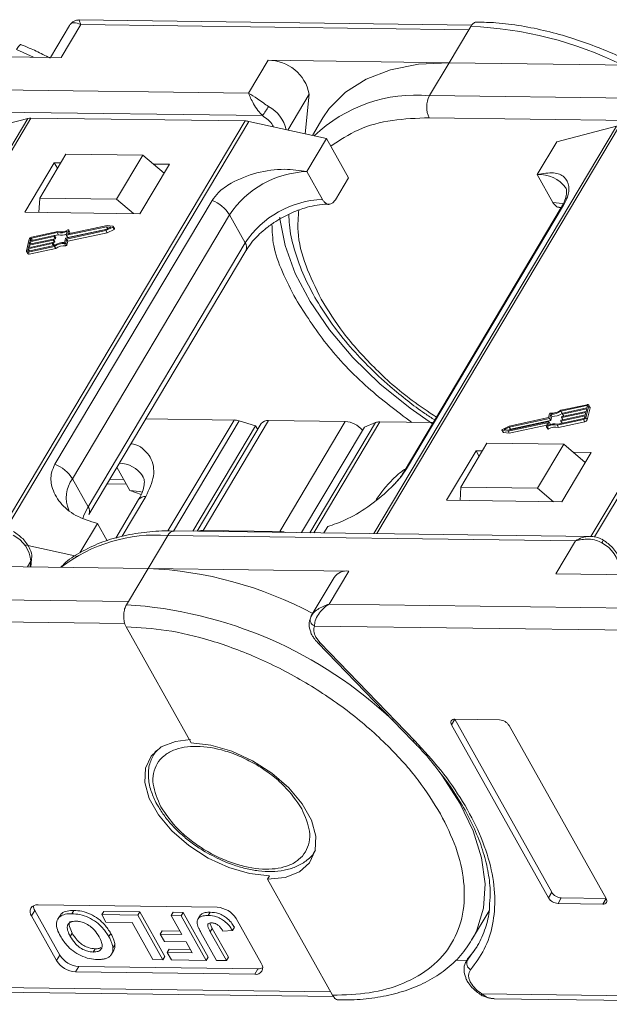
# Model space of a CAD drawing. Header units: millimetres. Extents: x 3199 to 4123, y -210 to 442.
# Tile 23 of 39: x 3678 to 3716, y 260 to 323. Entities that reach past the tile are written whole.
import ezdxf

# ---------------------------------------------------------------- set-up
doc = ezdxf.new("R2010")
doc.units = ezdxf.units.MM

msp = doc.modelspace()

# ---------------------------------------------------------------- linework, layer by layer
at = {"color": 7, "linetype": 'Continuous', "lineweight": 15}
for p, q in [((3706.796, 322.694), (3681.741, 323.024)), ((3681.144, 322.68), (3679.926, 320.634)), ((3680.602, 320.625), (3681.855, 322.73)), ((3681.855, 322.73), (3706.611, 322.403)), ((3706.611, 322.403), (3705.358, 320.298)), ((3706.736, 322.614), (3706.611, 322.403)), ((3678.847, 320.648), (3677.758, 321.138)), ((3667.804, 320.794), (3680.602, 320.625)), ((3693.81, 320.451), (3692.558, 318.346)), ((3705.358, 320.298), (3693.81, 320.451)), ((3704.106, 318.194), (3705.358, 320.298)), ((3705.358, 320.298), (3718.157, 320.13)), ((3692.558, 318.346), (3666.551, 318.689)), ((3695.056, 316.001), (3696.421, 318.295)), ((3696.421, 318.295), (3696.161, 315.757)), ((3730.112, 317.851), (3704.106, 318.194)), ((3678.478, 316.739), (3663.006, 290.744)), ((3663.192, 290.742), (3678.679, 316.761)), ((3693.452, 316.92), (3666.532, 317.275)), ((3674.678, 315.753), (3678.478, 316.739)), ((3678.679, 316.761), (3692.339, 316.581)), ((3697.301, 316.78), (3696.63, 315.653)), ((3731.006, 316.425), (3704.087, 316.78)), ((3692.339, 316.581), (3676.85, 290.556)), ((3677.081, 290.533), (3692.568, 316.553)), ((3692.568, 316.553), (3697.537, 315.451)), ((3716.033, 316.243), (3700.561, 290.249)), ((3700.747, 290.246), (3716.234, 316.266)), ((3712.232, 315.258), (3716.033, 316.243)), ((3729.894, 316.086), (3714.404, 290.061)), ((3697.537, 315.451), (3696.284, 313.347)), ((3697.537, 315.451), (3698.933, 312.958)), ((3714.635, 290.037), (3730.123, 316.058)), ((3710.98, 313.153), (3712.232, 315.258)), ((3680.907, 314.469), (3679.237, 311.663)), ((3685.806, 314.404), (3680.907, 314.469)), ((3684.135, 311.598), (3685.806, 314.404)), ((3685.806, 314.404), (3687.169, 313.239)), ((3680.165, 313.913), (3678.286, 310.756)), ((3680.573, 313.908), (3680.165, 313.913)), ((3680.165, 313.913), (3680.364, 313.557)), ((3685.633, 310.659), (3687.513, 313.816)), ((3687.513, 313.816), (3686.478, 313.83)), ((3697.281, 311.565), (3696.284, 313.347)), ((3698.098, 311.555), (3698.933, 312.958)), ((3710.98, 313.153), (3711.977, 311.372)), ((3679.237, 311.663), (3679.182, 310.744)), ((3684.135, 311.598), (3679.237, 311.663)), ((3690.23, 311.512), (3680.208, 294.673)), ((3685.227, 310.664), (3684.135, 311.598)), ((3712.51, 311.054), (3702.488, 294.216)), ((3702.64, 294.378), (3712.662, 311.216)), ((3712.372, 311.063), (3712.504, 311.061)), ((3678.286, 310.756), (3685.633, 310.659)), ((3681.326, 293.745), (3691.348, 310.583)), ((3692.345, 308.802), (3691.348, 310.583)), ((3683.503, 309.833), (3680.948, 309.284)), ((3683.535, 309.901), (3681.048, 309.366)), ((3683.457, 309.643), (3683.779, 309.803)), ((3683.459, 309.584), (3683.897, 309.8)), ((3683.779, 309.803), (3683.503, 309.833)), ((3683.576, 309.702), (3683.503, 309.833)), ((3683.911, 309.859), (3683.535, 309.901)), ((3683.897, 309.8), (3683.977, 309.658)), ((3684.008, 309.707), (3683.929, 309.849)), ((3680.147, 309.202), (3678.609, 308.872)), ((3678.625, 308.935), (3680.162, 309.266)), ((3680.36, 309.458), (3678.705, 309.103)), ((3680.402, 309.528), (3678.72, 309.166)), ((3680.226, 309.06), (3680.147, 309.202)), ((3680.179, 309.254), (3680.172, 309.223)), ((3680.251, 309.08), (3680.172, 309.223)), ((3680.258, 309.119), (3680.178, 309.261)), ((3680.179, 309.26), (3680.44, 309.316)), ((3680.259, 309.112), (3680.179, 309.254)), ((3680.44, 309.316), (3680.36, 309.458)), ((3680.902, 309.094), (3683.457, 309.643)), ((3680.931, 309.296), (3680.989, 309.541)), ((3680.931, 309.289), (3681.011, 309.146)), ((3681.028, 309.142), (3680.948, 309.284)), ((3680.951, 309.045), (3683.459, 309.584)), ((3681.028, 309.142), (3683.531, 309.68)), ((3681.086, 309.606), (3681.031, 309.377)), ((3681.031, 308.902), (3683.539, 309.441)), ((3681.037, 309.366), (3681.031, 309.377)), ((3681.164, 309.478), (3681.084, 309.62)), ((3681.086, 309.606), (3681.165, 309.464)), ((3681.147, 309.387), (3681.165, 309.464)), ((3683.539, 309.441), (3683.459, 309.584)), ((3683.539, 309.441), (3683.977, 309.658)), ((3678.57, 309.044), (3678.388, 308.283)), ((3678.492, 308.216), (3680.174, 308.577)), ((3680.04, 308.759), (3678.503, 308.428)), ((3678.507, 308.279), (3680.163, 308.635)), ((3678.518, 308.492), (3680.055, 308.822)), ((3678.556, 308.65), (3678.518, 308.492)), ((3680.093, 308.98), (3678.556, 308.65)), ((3678.631, 308.516), (3678.556, 308.65)), ((3678.571, 308.713), (3680.109, 309.044)), ((3678.609, 308.872), (3678.571, 308.713)), ((3678.685, 308.738), (3678.609, 308.872)), ((3678.655, 309.062), (3678.625, 308.935)), ((3678.715, 308.955), (3678.655, 309.062)), ((3678.705, 309.103), (3678.78, 308.969)), ((3680.115, 308.625), (3680.04, 308.759)), ((3680.073, 308.811), (3680.065, 308.779)), ((3680.145, 308.637), (3680.065, 308.779)), ((3680.152, 308.675), (3680.072, 308.818)), ((3680.073, 308.816), (3680.173, 308.838)), ((3680.152, 308.668), (3680.073, 308.811)), ((3680.173, 308.838), (3680.093, 308.98)), ((3680.126, 309.033), (3680.118, 309.001)), ((3680.198, 308.858), (3680.118, 309.001)), ((3680.205, 308.897), (3680.125, 309.039)), ((3680.126, 309.038), (3680.226, 309.06)), ((3680.206, 308.89), (3680.126, 309.033)), ((3680.145, 308.637), (3680.152, 308.668)), ((3680.254, 308.435), (3680.174, 308.577)), ((3680.198, 308.858), (3680.206, 308.89)), ((3680.251, 309.08), (3680.259, 309.112)), ((3680.819, 308.829), (3680.877, 309.074)), ((3680.825, 308.758), (3680.904, 308.615)), ((3680.892, 308.8), (3680.951, 309.045)), ((3680.972, 308.657), (3680.892, 308.8)), ((3681.031, 308.902), (3680.951, 309.045)), ((3680.972, 308.657), (3681.031, 308.902)), ((3692.345, 308.802), (3682.323, 291.964)), ((3678.392, 308.242), (3678.472, 308.099)), ((3678.503, 308.428), (3678.473, 308.302)), ((3678.473, 308.302), (3678.485, 308.279)), ((3678.572, 308.073), (3678.492, 308.216)), ((3678.578, 308.294), (3678.503, 308.428)), ((3678.572, 308.073), (3680.254, 308.435)), ((3682.366, 291.463), (3692.388, 308.301)), ((3714.159, 298.474), (3712.477, 298.113)), ((3711.759, 297.891), (3711.7, 297.645)), ((3711.833, 297.861), (3711.774, 297.616)), ((3711.912, 297.719), (3711.833, 297.861)), ((3714.144, 298.411), (3712.489, 298.055)), ((3712.568, 297.913), (3712.489, 298.055)), ((3714.08, 297.977), (3712.543, 297.646)), ((3712.558, 297.71), (3714.095, 298.04)), ((3712.568, 297.913), (3712.589, 297.917)), ((3712.579, 297.879), (3712.586, 297.911)), ((3712.579, 297.872), (3712.658, 297.731)), ((3714.133, 298.198), (3712.596, 297.868)), ((3712.671, 297.734), (3712.596, 297.868)), ((3712.611, 297.931), (3714.148, 298.262)), ((3714.042, 297.818), (3714.08, 297.977)), ((3714.081, 297.646), (3714.263, 298.407)), ((3714.095, 298.04), (3714.133, 298.198)), ((3714.172, 298.361), (3714.144, 298.411)), ((3714.148, 298.262), (3714.179, 298.388)), ((3714.161, 297.504), (3714.343, 298.264)), ((3714.339, 298.306), (3714.259, 298.448)), ((3714.263, 298.407), (3714.343, 298.264)), ((3686.001, 297.569), (3691.631, 297.495)), ((3691.631, 297.495), (3687.419, 290.417)), ((3687.775, 290.404), (3691.963, 297.44)), ((3693.369, 297.265), (3689.282, 290.398)), ((3689.654, 290.45), (3693.83, 297.466)), ((3693.008, 297.123), (3691.963, 297.44)), ((3693.83, 297.466), (3698.728, 297.401)), ((3698.728, 297.401), (3694.552, 290.385)), ((3700.652, 297.326), (3696.472, 290.303)), ((3696.716, 290.299), (3700.926, 297.372)), ((3700.652, 297.326), (3699.948, 297.032)), ((3700.926, 297.372), (3704.34, 297.327)), ((3709.116, 296.79), (3711.603, 297.324)), ((3709.149, 296.857), (3711.703, 297.406)), ((3711.7, 297.645), (3709.192, 297.106)), ((3711.749, 297.596), (3709.194, 297.047)), ((3709.274, 296.904), (3711.829, 297.453)), ((3711.566, 297.084), (3711.621, 297.313)), ((3711.617, 297.299), (3711.603, 297.324)), ((3711.721, 297.394), (3711.662, 297.15)), ((3711.8, 297.259), (3711.72, 297.401)), ((3711.8, 297.252), (3711.721, 297.394)), ((3711.829, 297.453), (3711.749, 297.596)), ((3711.854, 297.474), (3711.774, 297.616)), ((3711.788, 297.2), (3711.8, 297.252)), ((3711.854, 297.474), (3711.912, 297.719)), ((3712.249, 297.163), (3713.931, 297.524)), ((3712.291, 297.232), (3713.946, 297.587)), ((3712.329, 297.02), (3714.011, 297.382)), ((3712.472, 297.436), (3712.48, 297.467)), ((3712.473, 297.429), (3712.552, 297.288)), ((3714.027, 297.755), (3712.49, 297.425)), ((3712.565, 297.29), (3712.49, 297.425)), ((3712.505, 297.488), (3714.042, 297.818)), ((3712.525, 297.658), (3712.533, 297.689)), ((3712.526, 297.651), (3712.605, 297.509)), ((3712.618, 297.512), (3712.543, 297.646)), ((3713.931, 297.524), (3714.011, 297.382)), ((3713.996, 297.628), (3714.027, 297.755)), ((3714.161, 297.504), (3714.081, 297.646)), ((3693.008, 297.123), (3689.007, 290.401)), ((3693.142, 296.884), (3693.008, 297.123)), ((3695.947, 290.31), (3699.948, 297.032)), ((3708.723, 296.841), (3708.802, 296.699)), ((3708.74, 296.831), (3709.116, 296.79)), ((3708.82, 296.689), (3708.74, 296.831)), ((3709.192, 297.106), (3708.754, 296.89)), ((3708.82, 296.689), (3709.196, 296.647)), ((3709.194, 297.047), (3708.872, 296.887)), ((3708.872, 296.887), (3709.149, 296.857)), ((3709.196, 296.647), (3709.116, 296.79)), ((3709.274, 296.904), (3709.194, 297.047)), ((3709.196, 296.647), (3711.584, 297.16)), ((3709.2, 296.868), (3709.274, 296.904)), ((3711.567, 297.07), (3711.647, 296.927)), ((3711.699, 296.926), (3711.619, 297.068)), ((3712.329, 297.02), (3712.249, 297.163)), ((3707.771, 296.013), (3706.101, 293.206)), ((3712.67, 295.948), (3707.771, 296.013)), ((3707.071, 295.527), (3705.192, 292.37)), ((3707.479, 295.521), (3707.071, 295.527)), ((3707.071, 295.527), (3707.27, 295.171)), ((3710.999, 293.142), (3712.67, 295.948)), ((3712.539, 292.273), (3714.419, 295.43)), ((3712.67, 295.948), (3714.033, 294.782)), ((3714.419, 295.43), (3713.258, 295.445)), ((3684.159, 294.475), (3684.992, 292.986)), ((3681.326, 293.745), (3682.323, 291.964)), ((3683.704, 293.71), (3684.594, 293.698)), ((3683.531, 293.419), (3684.759, 293.403)), ((3684.992, 292.986), (3685.701, 292.733)), ((3706.05, 292.358), (3706.101, 293.206)), ((3706.101, 293.206), (3710.999, 293.142)), ((3712.008, 292.28), (3710.999, 293.142)), ((3685.548, 292.418), (3684.082, 289.957)), ((3684.495, 290.078), (3686.008, 292.619)), ((3705.192, 292.37), (3712.539, 292.273)), ((3681.804, 289.018), (3682.921, 290.895)), ((3682.921, 290.895), (3683.541, 289.789)), ((3714.346, 290.067), (3687.814, 290.417)), ((3694.552, 290.385), (3689.654, 290.45)), ((3697.372, 290.291), (3697.617, 290.702)), ((3686.149, 288.025), (3687.402, 290.129)), ((3687.402, 290.129), (3713.408, 289.786)), ((3713.408, 289.786), (3712.156, 287.682)), ((3678.296, 289.538), (3681.669, 288.79)), ((3678.465, 288.126), (3678.673, 288.476)), ((3678.673, 288.476), (3678.637, 288.124)), ((3678.668, 288.123), (3678.718, 288.608)), ((3674.601, 288.177), (3686.149, 288.025)), ((3686.149, 288.025), (3684.896, 285.92)), ((3698.947, 287.856), (3686.149, 288.025)), ((3697.695, 285.751), (3698.947, 287.856)), ((3698.026, 287.454), (3696.564, 284.997)), ((3712.156, 287.682), (3723.704, 287.529)), ((3684.896, 285.92), (3660.14, 286.246)), ((3684.896, 285.92), (3684.771, 285.709)), ((3722.451, 285.425), (3697.695, 285.751)), ((3659.208, 284.844), (3684.666, 284.509)), ((3696.584, 285.029), (3696.488, 284.781)), ((3684.752, 284.295), (3688.901, 276.885)), ((3696.763, 284.349), (3722.221, 284.013)), ((3697.125, 283.278), (3696.85, 283.641)), ((3696.975, 283.281), (3703.019, 277.031)), ((3703.17, 277.027), (3697.125, 283.278)), ((3705.512, 278.045), (3705.721, 278.396)), ((3708.579, 278.359), (3705.721, 278.396)), ((3705.721, 278.396), (3711.904, 267.353)), ((3705.512, 278.045), (3711.695, 267.002)), ((3715.369, 266.953), (3709.186, 277.997)), ((3703.008, 277.026), (3703.149, 276.885)), ((3686.628, 276.364), (3686.512, 276.169)), ((3686.512, 276.169), (3686.553, 276.234)), ((3686.553, 276.234), (3686.679, 276.408)), ((3696.824, 270.032), (3696.775, 269.953)), ((3693.892, 268.404), (3693.767, 268.193)), ((3693.767, 268.193), (3697.915, 260.783)), ((3711.695, 267.002), (3711.904, 267.353)), ((3690.559, 266.397), (3679.129, 266.547)), ((3712.303, 266.64), (3712.511, 266.991)), ((3712.303, 266.64), (3715.16, 266.603)), ((3712.511, 266.991), (3715.369, 266.953)), ((3715.16, 266.603), (3715.369, 266.953)), ((3678.712, 265.846), (3678.92, 266.196)), ((3678.712, 265.846), (3680.307, 262.996)), ((3678.92, 266.196), (3680.516, 263.346)), ((3680.512, 265.85), (3680.387, 265.639)), ((3681.407, 266.2), (3681.282, 265.989)), ((3683.191, 265.928), (3683.317, 266.138)), ((3683.191, 265.928), (3683.457, 265.453)), ((3685.494, 265.898), (3683.191, 265.928)), ((3683.317, 266.138), (3685.619, 266.108)), ((3685.619, 266.108), (3685.494, 265.898)), ((3687.089, 263.048), (3685.494, 265.898)), ((3685.619, 266.108), (3687.215, 263.258)), ((3687.629, 265.869), (3687.754, 266.08)), ((3687.629, 265.869), (3688.304, 264.664)), ((3688.257, 265.861), (3687.629, 265.869)), ((3687.754, 266.08), (3688.382, 266.072)), ((3688.382, 266.072), (3688.257, 265.861)), ((3689.853, 263.011), (3688.257, 265.861)), ((3688.382, 266.072), (3689.978, 263.222)), ((3689.497, 265.906), (3689.372, 265.696)), ((3690.116, 266.085), (3689.991, 265.875)), ((3706.789, 264.29), (3707.906, 266.166)), ((3683.457, 265.453), (3685.132, 265.431)), ((3685.132, 265.431), (3686.461, 263.056)), ((3690.092, 265.387), (3690.243, 265.049)), ((3693.37, 262.823), (3691.774, 265.673)), ((3681.315, 264.741), (3681.189, 264.53)), ((3683.644, 264.524), (3683.77, 264.735)), ((3686.923, 264.682), (3687.048, 264.892)), ((3686.923, 264.682), (3687.188, 264.207)), ((3688.304, 264.664), (3686.923, 264.682)), ((3687.048, 264.892), (3688.184, 264.877)), ((3689.517, 264.799), (3690.522, 263.002)), ((3690.118, 264.839), (3690.243, 265.049)), ((3691.15, 262.994), (3690.118, 264.839)), ((3690.243, 265.049), (3691.276, 263.205)), ((3690.924, 264.883), (3691.532, 264.911)), ((3691.532, 264.911), (3691.657, 265.122)), ((3706.934, 264.547), (3706.789, 264.29)), ((3684.029, 264.012), (3683.904, 263.802)), ((3687.188, 264.207), (3688.57, 264.189)), ((3688.57, 264.189), (3688.959, 263.494)), ((3680.307, 262.996), (3680.516, 263.346)), ((3682.654, 263.541), (3682.779, 263.752)), ((3683.82, 263.412), (3683.945, 263.622)), ((3687.368, 263.515), (3687.493, 263.726)), ((3687.368, 263.515), (3687.634, 263.04)), ((3688.959, 263.494), (3687.368, 263.515)), ((3687.493, 263.726), (3688.839, 263.708)), ((3707.136, 263.894), (3706.519, 263.039)), ((3686.461, 263.056), (3687.089, 263.048)), ((3687.089, 263.048), (3687.215, 263.258)), ((3687.634, 263.04), (3689.853, 263.011)), ((3689.853, 263.011), (3689.978, 263.222)), ((3690.522, 263.002), (3691.15, 262.994)), ((3691.276, 263.205), (3691.15, 262.994)), ((3705.752, 263.013), (3706.486, 263.004)), ((3706.589, 263.177), (3706.451, 262.944)), ((3706.451, 262.944), (3706.519, 263.039)), ((3706.519, 263.039), (3706.648, 263.255)), ((3681.522, 262.272), (3681.731, 262.623)), ((3681.522, 262.272), (3692.952, 262.122)), ((3681.731, 262.623), (3693.161, 262.472)), ((3692.952, 262.122), (3693.161, 262.472)), ((3697.796, 260.997), (3669.892, 261.365)), ((3670.684, 261.061), (3697.98, 260.702)), ((3707.386, 260.799), (3707.387, 260.799)), ((3735.35, 260.502), (3707.447, 260.87)), ((3708.238, 260.566), (3735.535, 260.206))]:
    msp.add_line(p, q, dxfattribs=at)
at = {"color": 7, "linetype": 'Continuous', "lineweight": 15, "flags": 128}
for points in [[(3705.358, 320.298), (3703.396, 320.198), (3701.616, 319.846), (3700.054, 319.25), (3698.742, 318.421), (3697.707, 317.376), (3697.301, 316.78)], [(3712.645, 311.296), (3712.582, 311.309), (3711.977, 311.372)], [(3712.662, 311.216), (3712.575, 311.14), (3712.51, 311.054)], [(3704.29, 297.243), (3702.869, 298.243), (3700.944, 299.813), (3699.216, 301.492), (3697.72, 303.249), (3696.485, 305.048), (3695.536, 306.854), (3694.891, 308.63), (3694.564, 310.342), (3694.555, 310.434)], [(3683.911, 309.859), (3683.921, 309.856), (3683.927, 309.851), (3683.93, 309.844), (3683.93, 309.835), (3683.926, 309.826), (3683.919, 309.816), (3683.909, 309.808), (3683.897, 309.8)], [(3680.162, 309.266), (3680.166, 309.266), (3680.17, 309.266), (3680.173, 309.265), (3680.176, 309.264), (3680.178, 309.262), (3680.179, 309.26), (3680.179, 309.257), (3680.179, 309.254)], [(3680.948, 309.284), (3680.944, 309.284), (3680.94, 309.284), (3680.937, 309.284), (3680.934, 309.286), (3680.932, 309.288), (3680.931, 309.29), (3680.93, 309.293), (3680.931, 309.296)], [(3681.031, 309.377), (3681.03, 309.374), (3681.031, 309.372), (3681.032, 309.369), (3681.034, 309.367), (3681.037, 309.366), (3681.04, 309.365), (3681.044, 309.365), (3681.048, 309.366)], [(3681.032, 309.622), (3681.043, 309.627), (3681.053, 309.63), (3681.063, 309.63), (3681.072, 309.629), (3681.079, 309.626), (3681.084, 309.621), (3681.086, 309.614), (3681.086, 309.606)], [(3681.165, 309.464), (3681.166, 309.472), (3681.164, 309.478)], [(3683.977, 309.658), (3683.989, 309.665), (3683.999, 309.674), (3684.006, 309.683), (3684.01, 309.693), (3684.01, 309.701), (3684.008, 309.707)], [(3680.055, 308.822), (3680.059, 308.823), (3680.063, 308.823), (3680.066, 308.822), (3680.069, 308.821), (3680.071, 308.819), (3680.073, 308.816), (3680.073, 308.814), (3680.073, 308.811)], [(3680.109, 309.044), (3680.113, 309.044), (3680.116, 309.044), (3680.12, 309.044), (3680.122, 309.042), (3680.124, 309.041), (3680.126, 309.038), (3680.126, 309.036), (3680.126, 309.033)], [(3680.142, 308.63), (3680.144, 308.633), (3680.145, 308.637)], [(3678.492, 308.216), (3678.468, 308.212), (3678.445, 308.212), (3678.425, 308.217), (3678.409, 308.224), (3678.397, 308.235), (3678.389, 308.249), (3678.386, 308.265), (3678.388, 308.283)], [(3678.473, 308.302), (3678.472, 308.296), (3678.473, 308.29), (3678.476, 308.286), (3678.48, 308.282), (3678.485, 308.279), (3678.492, 308.278), (3678.499, 308.278), (3678.507, 308.279)], [(3714.159, 298.474), (3714.183, 298.478), (3714.206, 298.478), (3714.226, 298.474), (3714.242, 298.466), (3714.255, 298.455), (3714.262, 298.441), (3714.265, 298.425), (3714.263, 298.407)], [(3712.596, 297.868), (3712.592, 297.867), (3712.588, 297.867), (3712.585, 297.868), (3712.582, 297.869), (3712.58, 297.871), (3712.579, 297.874), (3712.578, 297.876), (3712.579, 297.879)], [(3714.179, 298.388), (3714.179, 298.394), (3714.178, 298.4), (3714.176, 298.405), (3714.171, 298.408), (3714.166, 298.411), (3714.159, 298.412), (3714.152, 298.412), (3714.144, 298.411)], [(3711.621, 297.313), (3711.621, 297.316), (3711.62, 297.319), (3711.619, 297.321), (3711.617, 297.323), (3711.614, 297.324), (3711.611, 297.325), (3711.607, 297.325), (3711.603, 297.324)], [(3711.703, 297.406), (3711.707, 297.406), (3711.711, 297.406), (3711.714, 297.406), (3711.717, 297.404), (3711.719, 297.402), (3711.72, 297.4), (3711.721, 297.397), (3711.721, 297.394)], [(3712.49, 297.425), (3712.485, 297.424), (3712.482, 297.424), (3712.478, 297.425), (3712.476, 297.426), (3712.474, 297.428), (3712.472, 297.43), (3712.472, 297.433), (3712.472, 297.436)], [(3712.543, 297.646), (3712.539, 297.646), (3712.535, 297.646), (3712.532, 297.646), (3712.529, 297.648), (3712.527, 297.65), (3712.525, 297.652), (3712.525, 297.655), (3712.525, 297.658)], [(3708.74, 296.831), (3708.731, 296.834), (3708.724, 296.839), (3708.721, 296.846), (3708.721, 296.855), (3708.725, 296.864), (3708.732, 296.874), (3708.742, 296.883), (3708.754, 296.89)], [(3711.619, 297.068), (3711.609, 297.063), (3711.598, 297.061), (3711.588, 297.06), (3711.579, 297.061), (3711.572, 297.064), (3711.567, 297.069), (3711.565, 297.076), (3711.566, 297.084)], [(3711.647, 296.927), (3711.647, 296.927), (3711.652, 296.922), (3711.659, 296.919), (3711.668, 296.917), (3711.678, 296.918), (3711.688, 296.921), (3711.699, 296.926)], [(3685.779, 292.88), (3685.597, 292.924), (3684.992, 292.986)], [(3682.323, 291.964), (3682.06, 291.415), (3681.995, 291.209)], [(3715.1, 289.646), (3715.138, 289.71), (3715.167, 289.763), (3715.187, 289.802), (3715.198, 289.826), (3715.198, 289.834), (3715.197, 289.834)], [(3678.718, 288.608), (3678.705, 288.548), (3678.673, 288.476)], [(3696.975, 283.281), (3696.985, 283.273), (3697.02, 283.26), (3697.067, 283.262), (3697.125, 283.278)], [(3693.892, 268.404), (3692.63, 268.546), (3691.299, 268.932), (3689.978, 269.54), (3688.743, 270.335), (3687.666, 271.27), (3686.809, 272.291), (3686.222, 273.339), (3685.94, 274.352), (3685.978, 275.273), (3686.336, 276.046), (3686.99, 276.629), (3687.905, 276.985), (3688.857, 277.096)], [(3688.901, 276.885), (3690.163, 276.743), (3691.494, 276.357), (3692.815, 275.749), (3694.05, 274.954), (3695.128, 274.019), (3695.984, 272.998), (3696.571, 271.95), (3696.853, 270.937), (3696.815, 270.016), (3696.458, 269.243), (3695.803, 268.66), (3694.888, 268.304), (3693.767, 268.193)], [(3703.019, 277.031), (3703.029, 277.022), (3703.065, 277.01), (3703.112, 277.012), (3703.17, 277.027)], [(3704.725, 275.067), (3704.9, 274.829), (3706.039, 273.052), (3706.887, 271.28), (3707.426, 269.547), (3707.647, 267.89), (3707.544, 266.341), (3707.12, 264.933), (3706.934, 264.547)]]:
    msp.add_lwpolyline(points, dxfattribs=at)
at = {"color": 7, "linetype": 'Continuous', "lineweight": 15}
for centre, radius, start, end in [((3705.797, 298.712), 23.921, 63.68222, 87.74889), ((3693.83, 317.816), 2.635, 10.46334, 90.43159), ((3703.238, 308.864), 9.369, 84.68884, 133.81237), ((3705.461, 317.468), 1.537, 151.84726, 206.63631), ((3686.346, 321.958), 8.711, 324.66196, 329.24799), ((3692.798, 315.548), 2.212, 12.3939, 62.13915), ((3678.662, 315.999), 0.762, 88.71486, 103.94659), ((3692.317, 315.45), 1.132, 77.19266, 88.88778), ((3696.483, 307.202), 6.148, 91.85146, 146.63211), ((3711.15, 311.148), 2.012, 34.97651, 94.86365), ((3689.396, 309.37), 2.299, 31.86296, 68.72336), ((3697.48, 305.421), 6.148, 91.85146, 146.63211), ((3678.755, 308.97), 0.199, 100.13345, 158.28269), ((3680.141, 309.235), 0.0332, 280.13345, 338.28269), ((3680.563, 310.354), 0.918, 257.21693, 297.64361), ((3680.604, 310.327), 0.825, 255.81963, 301.24295), ((3680.64, 310.157), 0.864, 256.65483, 290.57082), ((3678.717, 309.037), 0.0664, 100.13345, 158.28269), ((3680.034, 308.791), 0.0332, 280.13345, 338.28269), ((3680.087, 309.013), 0.0332, 280.13345, 338.28269), ((3680.144, 308.671), 0.00928, 343.83362, 27.82236), ((3680.801, 307.684), 1.145, 89.11156, 123.86502), ((3680.167, 308.871), 0.0332, 280.13345, 338.28269), ((3680.745, 307.783), 0.978, 85.32254, 125.72777), ((3680.197, 308.893), 0.00928, 343.83362, 27.82236), ((3680.22, 309.092), 0.0332, 280.13345, 338.28269), ((3680.825, 307.641), 0.978, 85.32254, 125.72777), ((3680.25, 309.114), 0.00928, 343.83362, 27.82236), ((3680.83, 308.824), 0.0666, 265.08198, 338.22439), ((3680.908, 309.062), 0.0332, 100.13345, 158.28269), ((3680.91, 308.682), 0.0666, 265.08198, 338.22439), ((3681.022, 309.156), 0.0147, 219.38216, 291.31431), ((3691.96, 308.517), 0.48, 333.29813, 36.49761), ((3678.54, 308.155), 0.0882, 219.38216, 291.31431), ((3711.821, 297.866), 0.0666, 85.08198, 158.22439), ((3711.906, 298.907), 0.978, 265.32254, 305.72777), ((3711.85, 299.006), 1.145, 269.11156, 303.86502), ((3711.93, 298.864), 1.145, 269.11156, 303.86502), ((3712.617, 297.899), 0.0332, 100.13345, 158.28269), ((3714.29, 298.28), 0.0557, 343.83362, 27.82236), ((3691.601, 296.286), 1.21, 72.60466, 88.58202), ((3693.774, 296.966), 0.503, 83.62421, 143.5489), ((3698.636, 295.855), 1.549, 39.39998, 86.5962), ((3700.903, 296.681), 0.692, 88.08646, 111.31749), ((3712.088, 296.336), 0.918, 77.21693, 117.64361), ((3711.743, 297.628), 0.0332, 280.13345, 338.28269), ((3711.791, 297.255), 0.00928, 343.83362, 27.82236), ((3711.823, 297.486), 0.0332, 280.13345, 338.28269), ((3712.511, 297.455), 0.0332, 100.13345, 158.28269), ((3712.564, 297.677), 0.0332, 100.13345, 158.28269), ((3713.896, 297.72), 0.199, 280.13345, 338.28269), ((3713.934, 297.653), 0.0664, 280.13345, 338.28269), ((3713.976, 297.578), 0.199, 280.13345, 338.28269), ((3708.82, 296.71), 0.0209, 212.10887, 269.29606), ((3712.047, 296.363), 0.825, 75.81963, 121.24295), ((3712.127, 296.22), 0.825, 75.81963, 121.24295), ((3684.24, 292.846), 1.903, 34.29758, 87.55752), ((3679.373, 292.531), 2.299, 31.86296, 68.72336), ((3702.935, 293.949), 0.521, 124.53354, 150.01461), ((3682.899, 292.557), 1.971, 142.93475, 204.26513), ((3685.952, 292.12), 0.503, 83.62421, 143.5489), ((3681.907, 291.675), 0.506, 336.16518, 34.75455), ((3687.857, 289.916), 0.503, 94.93467, 154.85936), ((3689.623, 289.807), 0.644, 87.24327, 113.70942), ((3694.513, 289.118), 1.268, 71.90738, 88.22848), ((3676.619, 288.3), 2.062, 4.91796, 63.30134), ((3686.67, 280.176), 9.98, 85.79631, 127.46323), ((3714.174, 287.804), 2.062, 4.91796, 63.30134), ((3685.073, 263.469), 24.579, 61.88911, 87.49099), ((3698.82, 286.893), 0.971, 82.44401, 144.7291), ((3683.084, 258.577), 27.185, 46.54173, 86.44117), ((3696.938, 284.757), 0.444, 155.44234, 246.7351), ((3705.683, 278.181), 0.218, 80.0385, 218.45582), ((3708.533, 277.591), 0.768, 31.84726, 86.63631), ((3712.556, 267.758), 0.768, 211.84726, 266.63631), ((3679.054, 266.117), 0.437, 80.0385, 218.45582), ((3679.465, 266.528), 0.637, 183.53369, 211.34635), ((3712.348, 267.407), 0.768, 211.84726, 266.63631), ((3715.198, 266.818), 0.218, 260.0385, 38.45582), ((3690.469, 264.862), 1.537, 31.84726, 86.63631), ((3681.821, 264.157), 1.537, 211.84726, 266.63631), ((3681.613, 263.807), 1.537, 211.84726, 266.63631), ((3693.028, 262.552), 0.437, 260.0385, 38.45582), ((3706.968, 262.836), 0.492, 155.65034, 240.17569), ((3693.193, 263.109), 0.637, 267.14035, 294.94614), ((3707.261, 260.966), 0.209, 306.81124, 332.44808)]:
    msp.add_arc(centre, radius, start, end, dxfattribs=at)
for points, knots in [([(3681.739, 323.024), (3681.666, 323.019), (3681.542, 323.01), (3681.334, 322.911), (3681.239, 322.801), (3681.188, 322.741)], [0, 0, 0, 0, 0.389383, 0.666862, 1, 1, 1, 1]), ([(3681.74, 323.017), (3681.74, 323.019), (3681.739, 323.046), (3681.766, 322.953), (3681.825, 322.804), (3681.855, 322.73)], [0, 0, 0, 0, 0.044563, 0.521846, 1, 1, 1, 1]), ([(3681.855, 322.73), (3681.695, 322.792), (3681.449, 322.889), (3681.228, 322.81), (3681.148, 322.68), (3681.112, 322.622)], [0, 0, 0, 0, 0.4984129, 0.772928, 1, 1, 1, 1]), ([(3707.156, 322.889), (3707.11, 322.89), (3706.999, 322.891), (3706.852, 322.782), (3706.769, 322.662), (3706.736, 322.614)], [0, 0, 0, 0, 0.29921, 0.721934, 1, 1, 1, 1]), ([(3717.449, 320.086), (3717.299, 320.169), (3716.866, 320.408), (3715.938, 320.827), (3714.665, 321.365), (3713.144, 321.893), (3711.564, 322.336), (3709.945, 322.664), (3708.458, 322.862), (3707.548, 322.879), (3707.156, 322.887)], [0, 0, 0, 0, 0.044532, 0.128331, 0.266735, 0.409213, 0.560805, 0.717582, 0.878061, 1, 1, 1, 1]), ([(3678.058, 321.45), (3678.055, 321.454), (3678.04, 321.481), (3677.969, 321.429), (3677.866, 321.311), (3677.789, 321.187), (3677.758, 321.138)], [0, 0, 0, 0, 0.0635395, 0.4158844, 0.7682293, 1, 1, 1, 1]), ([(3679.894, 320.581), (3679.744, 320.664), (3679.311, 320.903), (3678.694, 321.187), (3678.229, 321.378), (3678.057, 321.448)], [0, 0, 0, 0, 0.250779, 0.722677, 1, 1, 1, 1]), ([(3692.558, 318.346), (3692.741, 318.239), (3693.026, 318.074), (3693.477, 317.744), (3693.721, 317.579), (3693.832, 317.504)], [0, 0, 0, 0, 0.498413, 0.772928, 1, 1, 1, 1]), ([(3693.452, 316.92), (3693.349, 317.029), (3693.132, 317.26), (3692.879, 317.671), (3692.679, 318.057), (3692.598, 318.25), (3692.558, 318.346)], [0, 0, 0, 0, 0.23435, 0.498195, 0.748869, 1, 1, 1, 1]), ([(3694.149, 316.202), (3694.132, 316.239), (3694.063, 316.39), (3693.825, 316.65), (3693.574, 316.831), (3693.452, 316.92)], [0, 0, 0, 0, 0.142722, 0.582056, 1, 1, 1, 1]), ([(3704.087, 316.78), (3703.288, 316.751), (3701.644, 316.692), (3699.478, 316.095), (3698.369, 315.349), (3697.806, 314.971)], [0, 0, 0, 0, 0.3171537, 0.6533048, 1, 1, 1, 1]), ([(3696.284, 313.347), (3695.815, 313.417), (3694.788, 313.572), (3693.069, 313.328), (3691.623, 312.756), (3690.665, 312.101), (3690.357, 311.684), (3690.23, 311.512)], [0, 0, 0, 0, 0.219162, 0.4791659, 0.7354888, 0.890617, 1, 1, 1, 1]), ([(3712.662, 311.216), (3712.751, 311.389), (3712.982, 311.839), (3713.032, 312.494), (3712.752, 313.053), (3712.06, 313.342), (3711.343, 313.216), (3710.98, 313.153)], [0, 0, 0, 0, 0.1096723, 0.2846477, 0.5192481, 0.7563203, 1, 1, 1, 1]), ([(3712.793, 312.3), (3712.8, 312.291), (3712.835, 312.246), (3712.858, 312.14), (3712.845, 311.839), (3712.737, 311.461), (3712.568, 311.17), (3712.498, 311.051)], [0, 0, 0, 0, 0.067894, 0.345531, 0.591839, 0.832441, 1, 1, 1, 1]), ([(3694.69, 310.405), (3695.028, 310.577), (3695.502, 310.817), (3696.21, 311.055), (3696.782, 311.195), (3697.313, 311.27), (3697.584, 311.26), (3697.676, 311.256)], [0, 0, 0, 0, 0.3291737, 0.4615157, 0.6757032, 0.8895959, 1, 1, 1, 1]), ([(3698.098, 311.555), (3698.047, 311.484), (3697.944, 311.342), (3697.75, 311.254), (3697.554, 311.276), (3697.392, 311.392), (3697.313, 311.516), (3697.281, 311.565)], [0, 0, 0, 0, 0.214694, 0.429388, 0.644082, 0.858775, 1, 1, 1, 1]), ([(3711.977, 311.372), (3712.026, 311.301), (3712.125, 311.159), (3712.271, 311.071), (3712.353, 311.082), (3712.371, 311.085)], [0, 0, 0, 0, 0.4389656, 0.8779311, 1, 1, 1, 1]), ([(3695.136, 310.613), (3695.14, 310.392), (3695.153, 309.68), (3695.444, 308.424), (3695.983, 306.875), (3696.757, 305.327), (3697.724, 303.81), (3698.857, 302.352), (3700.144, 300.954), (3701.438, 299.745), (3702.677, 298.736), (3703.626, 298.014), (3704.226, 297.633), (3704.441, 297.497)], [0, 0, 0, 0, 0.050224, 0.1621866, 0.2737079, 0.3844021, 0.493824, 0.6013649, 0.7053809, 0.8118659, 0.8889404, 0.9601856, 1, 1, 1, 1]), ([(3695.768, 310.9), (3695.73, 310.446), (3695.637, 309.335), (3696.115, 307.389), (3696.844, 305.916), (3697.198, 305.201)], [0, 0, 0, 0, 0.262022, 0.641741, 1, 1, 1, 1]), ([(3692.404, 308.303), (3692.502, 308.462), (3692.698, 308.781), (3693.126, 309.247), (3693.616, 309.689), (3694.132, 310.076), (3694.517, 310.303), (3694.69, 310.405)], [0, 0, 0, 0, 0.2142216, 0.4301579, 0.6113, 0.8252845, 1, 1, 1, 1]), ([(3695.565, 305.223), (3694.969, 306.386), (3694.115, 308.054), (3694.067, 309.547), (3694.052, 309.998)], [0, 0, 0, 0, 0.6973814, 1, 1, 1, 1]), ([(3702.966, 297.346), (3702.015, 298.063), (3699.971, 299.604), (3697.412, 302.316), (3696.175, 304.262), (3695.565, 305.223)], [0, 0, 0, 0, 0.30584, 0.657219, 1, 1, 1, 1]), ([(3697.198, 305.201), (3697.642, 304.483), (3698.558, 303.003), (3700.543, 300.813), (3702.566, 298.977), (3704.024, 298.026), (3704.551, 297.682)], [0, 0, 0, 0, 0.263846, 0.543497, 0.834774, 1, 1, 1, 1]), ([(3686.008, 292.619), (3686.216, 293.062), (3686.537, 293.742), (3686.513, 294.564), (3686.323, 295.136), (3685.928, 295.586), (3685.524, 295.905), (3685.163, 295.961), (3685.053, 295.977)], [0, 0, 0, 0, 0.293282, 0.451161, 0.61239, 0.773619, 0.931498, 1, 1, 1, 1]), ([(3680.208, 294.673), (3680.124, 294.491), (3679.907, 294.017), (3679.981, 293.142), (3680.483, 292.184), (3681.489, 291.335), (3682.44, 291.043), (3682.921, 290.895)], [0, 0, 0, 0, 0.109672, 0.284648, 0.519248, 0.75632, 1, 1, 1, 1]), ([(3697.617, 290.702), (3697.98, 290.821), (3698.774, 291.082), (3700.166, 291.909), (3701.382, 292.892), (3702.223, 293.757), (3702.518, 294.196), (3702.64, 294.378)], [0, 0, 0, 0, 0.219162, 0.479166, 0.735489, 0.890617, 1, 1, 1, 1]), ([(3702.59, 294.387), (3702.564, 294.37), (3702.254, 294.174), (3701.517, 293.533), (3701.024, 292.862), (3700.703, 292.426)], [0, 0, 0, 0, 0.03162, 0.370494, 1, 1, 1, 1]), ([(3702.475, 294.212), (3702.452, 294.167), (3702.335, 293.946), (3702.083, 293.622), (3701.82, 293.362), (3701.749, 293.293)], [0, 0, 0, 0, 0.1565233, 0.7755391, 1, 1, 1, 1]), ([(3685.799, 293.908), (3685.827, 293.865), (3685.901, 293.752), (3685.928, 293.48), (3685.848, 293.056), (3685.719, 292.688), (3685.565, 292.463), (3685.532, 292.416)], [0, 0, 0, 0, 0.169767, 0.442992, 0.691877, 0.935537, 1, 1, 1, 1]), ([(3678.695, 288.613), (3678.706, 288.657), (3678.76, 288.868), (3678.642, 289.217), (3678.43, 289.606), (3678.1, 290.007), (3677.767, 290.237), (3677.559, 290.381)], [0, 0, 0, 0, 0.068968, 0.327334, 0.506759, 0.690615, 1, 1, 1, 1]), ([(3687.821, 290.403), (3687.687, 290.409), (3687.015, 290.439), (3685.873, 290.341), (3684.418, 290.096), (3683.062, 289.676), (3681.839, 289.074), (3681.003, 288.542), (3680.645, 288.162), (3680.585, 288.098)], [0, 0, 0, 0, 0.044645, 0.223861, 0.404957, 0.587908, 0.773111, 0.961531, 1, 1, 1, 1]), ([(3713.408, 289.786), (3713.551, 289.864), (3713.837, 290.019), (3714.148, 290.051), (3714.303, 290.067)], [0, 0, 0, 0, 0.5004556, 1, 1, 1, 1]), ([(3715.1, 289.646), (3714.981, 289.707), (3714.719, 289.842), (3714.125, 289.931), (3713.689, 289.843), (3713.408, 289.786)], [0, 0, 0, 0, 0.227063, 0.501587, 1, 1, 1, 1]), ([(3715.199, 289.832), (3715.029, 289.914), (3714.757, 290.045), (3714.459, 290.061), (3714.347, 290.067)], [0, 0, 0, 0, 0.623477, 1, 1, 1, 1]), ([(3716.249, 288.117), (3716.261, 288.162), (3716.315, 288.373), (3716.196, 288.721), (3715.985, 289.111), (3715.654, 289.511), (3715.322, 289.742), (3715.114, 289.886)], [0, 0, 0, 0, 0.068968, 0.327334, 0.506759, 0.690615, 1, 1, 1, 1]), ([(3684.771, 285.709), (3684.729, 285.623), (3684.644, 285.449), (3684.587, 285.116), (3684.594, 284.777), (3684.656, 284.492), (3684.725, 284.351), (3684.752, 284.295)], [0, 0, 0, 0, 0.214694, 0.429388, 0.644082, 0.858775, 1, 1, 1, 1]), ([(3696.535, 284.941), (3696.579, 285.014), (3696.676, 285.174), (3697.04, 285.494), (3697.438, 285.65), (3697.695, 285.751)], [0, 0, 0, 0, 0.227063, 0.501587, 1, 1, 1, 1]), ([(3697.695, 285.751), (3697.562, 285.657), (3697.297, 285.469), (3696.991, 285.09), (3696.789, 284.685), (3696.771, 284.457), (3696.763, 284.349)], [0, 0, 0, 0, 0.2511309, 0.5018046, 0.7656407, 1, 1, 1, 1]), ([(3696.522, 284.912), (3696.47, 284.754), (3696.37, 284.449), (3696.474, 284.132), (3696.524, 283.979)], [0, 0, 0, 0, 0.516064, 1, 1, 1, 1]), ([(3684.752, 284.295), (3685.595, 284.246), (3687.332, 284.145), (3690.209, 283.458), (3693.23, 282.342), (3696.24, 280.784), (3699.044, 278.882), (3701.466, 276.758), (3703.443, 274.557), (3704.359, 273.079), (3704.805, 272.362)], [0, 0, 0, 0, 0.116516, 0.240011, 0.368641, 0.5, 0.631359, 0.759989, 0.883484, 1, 1, 1, 1]), ([(3696.524, 283.979), (3696.528, 283.96), (3696.551, 283.841), (3696.629, 283.732), (3696.693, 283.641)], [0, 0, 0, 0, 0.163984, 1, 1, 1, 1]), ([(3696.693, 283.641), (3696.704, 283.621), (3696.772, 283.493), (3696.883, 283.379), (3696.976, 283.282)], [0, 0, 0, 0, 0.153528, 1, 1, 1, 1]), ([(3686.969, 272.809), (3686.753, 273.301), (3686.421, 274.058), (3686.47, 274.963), (3686.698, 275.583), (3687.133, 276.082), (3687.913, 276.542), (3689.212, 276.763), (3690.781, 276.504), (3692.091, 276.017), (3693.095, 275.498), (3694.026, 274.864), (3695.097, 273.944), (3695.613, 273.184), (3695.949, 272.69)], [0, 0, 0, 0, 0.119728, 0.18418, 0.25, 0.31582, 0.380272, 0.5, 0.619728, 0.68418, 0.75, 0.81582, 0.880272, 1, 1, 1, 1]), ([(3703.149, 276.885), (3703.217, 276.817), (3703.693, 276.341), (3704.474, 275.409), (3705.466, 274.097), (3706.308, 272.751), (3706.997, 271.398), (3707.515, 270.055), (3707.848, 268.741), (3708.003, 267.581), (3707.957, 266.903), (3707.939, 266.618)], [0, 0, 0, 0, 0.0201869, 0.1413776, 0.2651868, 0.3907127, 0.5174507, 0.6452429, 0.7742851, 0.905255, 1, 1, 1, 1]), ([(3706.723, 262.409), (3707.037, 262.833), (3707.677, 263.696), (3708.189, 265.28), (3708.334, 267.065), (3708.054, 269.019), (3707.362, 271.066), (3706.281, 273.127), (3704.897, 275.137), (3703.739, 276.405), (3703.17, 277.027)], [0, 0, 0, 0, 0.11979, 0.243937, 0.371168, 0.5, 0.628832, 0.756063, 0.88021, 1, 1, 1, 1]), ([(3686.57, 276.237), (3686.448, 276.015), (3686.195, 275.554), (3686.141, 274.727), (3686.28, 273.893), (3686.534, 273.345), (3686.654, 273.089)], [0, 0, 0, 0, 0.247399, 0.513174, 0.771653, 1, 1, 1, 1]), ([(3686.654, 273.089), (3686.66, 273.072), (3686.701, 272.971), (3686.775, 272.872), (3686.837, 272.789)], [0, 0, 0, 0, 0.1647319, 1, 1, 1, 1]), ([(3686.837, 272.789), (3686.972, 272.565), (3687.249, 272.106), (3687.799, 271.493), (3688.401, 270.925), (3689.046, 270.41), (3689.539, 270.099), (3689.788, 269.942)], [0, 0, 0, 0, 0.208868, 0.428909, 0.601569, 0.798491, 1, 1, 1, 1]), ([(3695.949, 272.69), (3696.165, 272.198), (3696.498, 271.441), (3696.449, 270.536), (3696.22, 269.917), (3695.786, 269.417), (3695.005, 268.958), (3693.706, 268.736), (3692.138, 268.996), (3690.827, 269.483), (3689.823, 270.001), (3688.893, 270.636), (3687.822, 271.556), (3687.305, 272.315), (3686.969, 272.809)], [0, 0, 0, 0, 0.119728, 0.18418, 0.25, 0.31582, 0.380272, 0.5, 0.619728, 0.68418, 0.75, 0.81582, 0.880272, 1, 1, 1, 1]), ([(3704.805, 272.362), (3705.162, 271.645), (3705.899, 270.169), (3706.376, 267.988), (3706.313, 265.898), (3705.613, 264.041), (3704.316, 262.54), (3702.508, 261.488), (3700.364, 260.867), (3698.716, 260.811), (3697.915, 260.783)], [0, 0, 0, 0, 0.116516, 0.240011, 0.368641, 0.5, 0.631359, 0.759989, 0.883484, 1, 1, 1, 1]), ([(3689.788, 269.942), (3690.197, 269.719), (3690.77, 269.407), (3691.642, 269.077), (3692.373, 268.859), (3693.216, 268.707), (3694.048, 268.662), (3694.847, 268.741), (3695.592, 268.955), (3696.229, 269.337), (3696.64, 269.68), (3696.75, 269.927), (3696.758, 269.946)], [0, 0, 0, 0, 0.15333, 0.21491, 0.3157, 0.417944, 0.525586, 0.636129, 0.749419, 0.866255, 0.989699, 1, 1, 1, 1]), ([(3707.939, 266.618), (3707.936, 266.496), (3707.925, 265.947), (3707.684, 265.044), (3707.248, 263.97), (3706.758, 263.375), (3706.531, 263.099)], [0, 0, 0, 0, 0.0866238, 0.3931052, 0.718747, 1, 1, 1, 1]), ([(3680.554, 264.552), (3680.481, 264.695), (3680.335, 264.983), (3680.273, 265.408), (3680.414, 265.747), (3680.744, 265.945), (3681.062, 265.988), (3681.248, 265.989), (3681.282, 265.989)], [0, 0, 0, 0, 0.191632, 0.384748, 0.597539, 0.779434, 0.95988, 1, 1, 1, 1]), ([(3680.537, 265.836), (3680.55, 265.875), (3680.6, 266.021), (3680.878, 266.15), (3681.187, 266.198), (3681.374, 266.2), (3681.407, 266.2)], [0, 0, 0, 0, 0.142638, 0.530129, 0.914533, 1, 1, 1, 1]), ([(3681.282, 265.989), (3681.452, 265.978), (3681.793, 265.956), (3682.35, 265.765), (3682.858, 265.458), (3683.323, 265.034), (3683.526, 264.712), (3683.644, 264.524)], [0, 0, 0, 0, 0.192376, 0.386627, 0.570921, 0.749918, 1, 1, 1, 1]), ([(3681.407, 266.2), (3681.577, 266.189), (3681.918, 266.167), (3682.476, 265.975), (3682.983, 265.669), (3683.448, 265.245), (3683.651, 264.923), (3683.77, 264.735)], [0, 0, 0, 0, 0.192376, 0.386627, 0.570921, 0.749918, 1, 1, 1, 1]), ([(3689.285, 265.34), (3689.281, 265.424), (3689.275, 265.594), (3689.424, 265.77), (3689.672, 265.866), (3689.881, 265.871), (3689.991, 265.875)], [0, 0, 0, 0, 0.2494052, 0.4997794, 0.737005, 1, 1, 1, 1]), ([(3689.511, 265.897), (3689.528, 265.923), (3689.586, 266.008), (3689.802, 266.073), (3690.008, 266.081), (3690.116, 266.085)], [0, 0, 0, 0, 0.1689142, 0.56305, 1, 1, 1, 1]), ([(3689.991, 265.875), (3690.166, 265.86), (3690.438, 265.838), (3690.833, 265.66), (3691.137, 265.44), (3691.371, 265.178), (3691.483, 264.992), (3691.532, 264.911)], [0, 0, 0, 0, 0.294754, 0.457598, 0.620446, 0.836095, 1, 1, 1, 1]), ([(3690.116, 266.085), (3690.292, 266.071), (3690.563, 266.049), (3690.958, 265.87), (3691.263, 265.65), (3691.496, 265.388), (3691.608, 265.202), (3691.657, 265.122)], [0, 0, 0, 0, 0.294754, 0.457598, 0.620446, 0.836095, 1, 1, 1, 1]), ([(3681.549, 265.514), (3681.431, 265.505), (3681.206, 265.488), (3681.025, 265.316), (3680.973, 265.073), (3681.048, 264.801), (3681.148, 264.609), (3681.189, 264.53)], [0, 0, 0, 0, 0.223014, 0.426715, 0.599743, 0.8345, 1, 1, 1, 1]), ([(3681.315, 264.741), (3681.244, 264.884), (3681.129, 265.118), (3681.098, 265.389), (3681.165, 265.479), (3681.188, 265.51)], [0, 0, 0, 0, 0.510506, 0.835715, 1, 1, 1, 1]), ([(3683.027, 264.514), (3682.937, 264.659), (3682.79, 264.896), (3682.458, 265.201), (3682.121, 265.395), (3681.803, 265.499), (3681.625, 265.51), (3681.549, 265.514)], [0, 0, 0, 0, 0.300079, 0.491507, 0.683928, 0.866896, 1, 1, 1, 1]), ([(3689.517, 264.799), (3689.497, 264.835), (3689.458, 264.906), (3689.408, 265.005), (3689.365, 265.095), (3689.333, 265.177), (3689.302, 265.26), (3689.29, 265.313), (3689.285, 265.34)], [0, 0, 0, 0, 0.195253, 0.390637, 0.541833, 0.693381, 0.846202, 1, 1, 1, 1]), ([(3690.217, 265.4), (3690.162, 265.398), (3690.074, 265.395), (3689.985, 265.351), (3689.944, 265.284), (3689.969, 265.11), (3690.053, 264.957), (3690.118, 264.839)], [0, 0, 0, 0, 0.18477, 0.299721, 0.415218, 0.548197, 1, 1, 1, 1]), ([(3690.641, 265.239), (3690.616, 265.257), (3690.566, 265.294), (3690.485, 265.339), (3690.403, 265.371), (3690.331, 265.389), (3690.269, 265.398), (3690.234, 265.399), (3690.217, 265.4)], [0, 0, 0, 0, 0.189934, 0.385839, 0.560405, 0.742121, 0.870181, 1, 1, 1, 1]), ([(3690.924, 264.883), (3690.913, 264.901), (3690.891, 264.936), (3690.856, 264.99), (3690.819, 265.043), (3690.773, 265.103), (3690.718, 265.17), (3690.667, 265.216), (3690.641, 265.239)], [0, 0, 0, 0, 0.146273, 0.292648, 0.438947, 0.585584, 0.790322, 1, 1, 1, 1]), ([(3682.928, 263.066), (3682.758, 263.077), (3682.416, 263.099), (3681.858, 263.296), (3681.347, 263.604), (3680.878, 264.035), (3680.673, 264.363), (3680.554, 264.552)], [0, 0, 0, 0, 0.190951, 0.383806, 0.567202, 0.749158, 1, 1, 1, 1]), ([(3682.779, 263.752), (3682.638, 263.765), (3682.4, 263.786), (3682.042, 263.951), (3681.736, 264.17), (3681.491, 264.447), (3681.371, 264.647), (3681.315, 264.741)], [0, 0, 0, 0, 0.243708, 0.411455, 0.579081, 0.803429, 1, 1, 1, 1]), ([(3683.77, 264.735), (3683.789, 264.699), (3683.829, 264.628), (3683.88, 264.521), (3683.928, 264.415), (3683.972, 264.294), (3684.013, 264.157), (3684.024, 264.061), (3684.029, 264.012)], [0, 0, 0, 0, 0.144333, 0.288896, 0.43326, 0.578073, 0.787796, 1, 1, 1, 1]), ([(3698.313, 260.499), (3698.447, 260.493), (3699.119, 260.463), (3700.26, 260.561), (3701.717, 260.805), (3703.069, 261.228), (3704.306, 261.818), (3705.401, 262.595), (3706.316, 263.509), (3706.735, 264.238), (3706.935, 264.584)], [0, 0, 0, 0, 0.0335802, 0.1682893, 0.304412, 0.4419288, 0.5811384, 0.7227666, 0.8682805, 1, 1, 1, 1]), ([(3681.189, 264.53), (3681.278, 264.386), (3681.422, 264.153), (3681.741, 263.853), (3682.057, 263.666), (3682.377, 263.56), (3682.563, 263.547), (3682.654, 263.541)], [0, 0, 0, 0, 0.30115, 0.485556, 0.671153, 0.838464, 1, 1, 1, 1]), ([(3682.654, 263.541), (3682.764, 263.548), (3682.965, 263.559), (3683.153, 263.692), (3683.24, 263.888), (3683.2, 264.174), (3683.089, 264.393), (3683.027, 264.514)], [0, 0, 0, 0, 0.206921, 0.375523, 0.544118, 0.748218, 1, 1, 1, 1]), ([(3683.644, 264.524), (3683.664, 264.489), (3683.704, 264.418), (3683.755, 264.311), (3683.803, 264.204), (3683.847, 264.083), (3683.888, 263.947), (3683.899, 263.85), (3683.904, 263.802)], [0, 0, 0, 0, 0.144333, 0.288896, 0.43326, 0.578073, 0.787796, 1, 1, 1, 1]), ([(3684.029, 264.012), (3684.029, 263.949), (3684.027, 263.821), (3683.986, 263.695), (3683.95, 263.633), (3683.944, 263.623)], [0, 0, 0, 0, 0.448018, 0.906469, 1, 1, 1, 1]), ([(3683.128, 263.826), (3683.097, 263.808), (3683.007, 263.754), (3682.869, 263.753), (3682.779, 263.752)], [0, 0, 0, 0, 0.342803, 1, 1, 1, 1]), ([(3683.904, 263.802), (3683.904, 263.738), (3683.903, 263.609), (3683.852, 263.467), (3683.792, 263.36), (3683.729, 263.286), (3683.652, 263.219), (3683.586, 263.186), (3683.553, 263.169)], [0, 0, 0, 0, 0.234577, 0.474616, 0.602394, 0.731366, 0.864712, 1, 1, 1, 1]), ([(3683.553, 263.169), (3683.523, 263.156), (3683.462, 263.13), (3683.361, 263.105), (3683.259, 263.085), (3683.153, 263.073), (3683.043, 263.066), (3682.966, 263.066), (3682.928, 263.066)], [0, 0, 0, 0, 0.173824, 0.348753, 0.509989, 0.671947, 0.83568, 1, 1, 1, 1]), ([(3706.561, 263.059), (3706.506, 262.998), (3706.34, 262.813), (3706.267, 262.388), (3706.364, 262.071), (3706.411, 261.918)], [0, 0, 0, 0, 0.2016979, 0.6151674, 1, 1, 1, 1]), ([(3706.736, 261.586), (3706.697, 261.665), (3706.62, 261.823), (3706.588, 262.046), (3706.613, 262.25), (3706.686, 262.356), (3706.723, 262.409)], [0, 0, 0, 0, 0.249897, 0.499995, 0.749897, 1, 1, 1, 1]), ([(3706.411, 261.918), (3706.415, 261.901), (3706.435, 261.798), (3706.502, 261.704), (3706.557, 261.625)], [0, 0, 0, 0, 0.165591, 1, 1, 1, 1]), ([(3706.557, 261.625), (3706.575, 261.593), (3706.654, 261.444), (3706.936, 261.123), (3707.264, 260.892), (3707.471, 260.747)], [0, 0, 0, 0, 0.094328, 0.431919, 1, 1, 1, 1]), ([(3697.915, 260.783), (3697.965, 260.712), (3698.064, 260.571), (3698.21, 260.482), (3698.294, 260.494), (3698.313, 260.497)], [0, 0, 0, 0, 0.436265, 0.872529, 1, 1, 1, 1]), ([(3707.386, 260.799), (3707.529, 260.728), (3707.798, 260.593), (3708.097, 260.575), (3708.237, 260.566)], [0, 0, 0, 0, 0.529898, 1, 1, 1, 1]), ([(3707.447, 260.87), (3707.563, 260.782), (3707.798, 260.604), (3708.091, 260.584), (3708.239, 260.573)], [0, 0, 0, 0, 0.4936056, 1, 1, 1, 1])]:
    msp.add_open_spline(points, degree=3, knots=knots, dxfattribs=at)
for points in [[(3696.85, 283.641), (3696.791, 283.772), (3696.673, 284.034), (3696.733, 284.244), (3696.763, 284.349)], [(3707.447, 260.87), (3707.298, 260.977), (3706.999, 261.192), (3706.824, 261.455), (3706.736, 261.586)]]:
    msp.add_open_spline(points, degree=3, dxfattribs=at)

doc.saveas('drawing.dxf')
